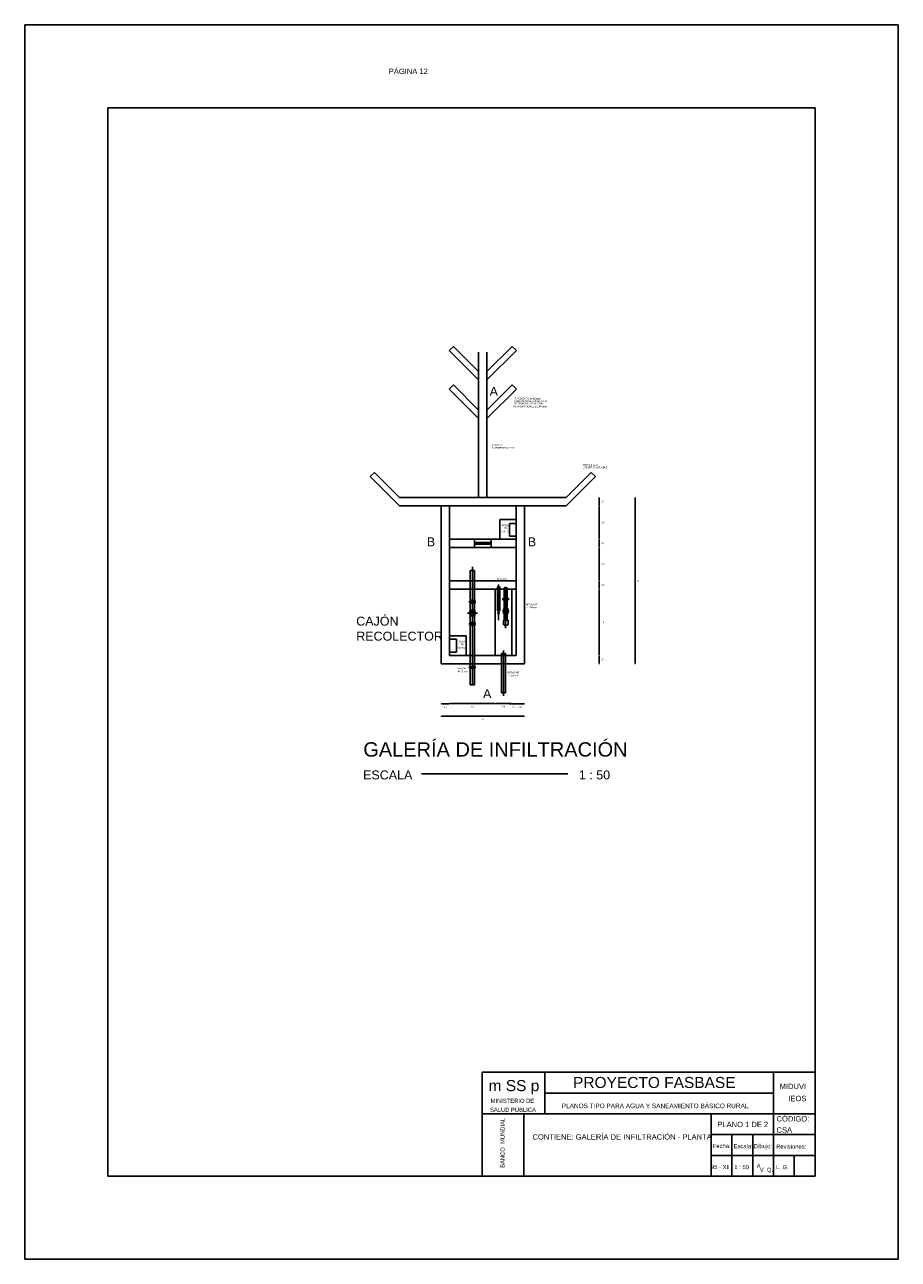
# Model space of a CAD drawing. Header units: metres. Extents: x 2029 to 4131, y 3282 to 4383.
# Tile 14 of 26: x 2314 to 2335, y 4353 to 4383. Entities that reach past the tile are written whole.
import ezdxf
from ezdxf.enums import TextEntityAlignment as Align

# ---------------------------------------------------------------- set-up
doc = ezdxf.new("R2010")
doc.units = ezdxf.units.M
doc.linetypes.add('ACAD_ISO02W100', pattern=[15, 12, -3])
doc.layers.add('Dibujo', color=7, linetype='Continuous')
doc.styles.add('Annotative', font='arial.ttf')
doc.styles.get("Standard").update_dxf_attribs({"font": 'arial.ttf'})
doc.dimstyles.new('Vero', dxfattribs={"dimtxt": 0.04, "dimasz": 0.03, "dimexe": 1.25, "dimexo": 0.625, "dimgap": 0.05, "dimtad": 2, "dimtih": 1, "dimtoh": 1, "dimtxsty": 'Standard', "dimblk": 'DOT', "dimcen": 0, "dimse1": 1, "dimse2": 1, "dimadec": 0, "dimazin": 0, "dimtfac": 1, "dimtix": 1, "dimtmove": 0, "dimatfit": 2, "dimfxl": 1, "dimarcsym": 2})

# ---------------------------------------------------------------- blocks, each defined once
blk = doc.blocks.new('_Dot')
at = {"color": 0, "linetype": 'ByBlock', "lineweight": -2}
blk.add_line((-0.5, 0), (-1, 0), dxfattribs=at)
at = {"color": 0, "linetype": 'ByBlock', "const_width": 0.5}
blk.add_lwpolyline([(-0.25, 0, 1), (0.25, 0, 1)], format="xyb", close=True, dxfattribs=at)
blk = doc.blocks.new('*D36')
at = {"layer": 'Defpoints', "color": 0, "linetype": 'ACAD_ISO02W100', "transparency": 16777216}
for p in [(2323.764, 4367.238), (2325.764, 4367.238), (2325.764, 4366.33)]:
    blk.add_point(p, dxfattribs=at)
at = {"layer": 'Dibujo', "color": 0, "linetype": 'ACAD_ISO02W100', "lineweight": -2, "transparency": 16777216}
blk.add_line((2323.794, 4366.33), (2325.734, 4366.33), dxfattribs=at)
at = {"layer": 'Dibujo', "color": 0, "linetype": 'ACAD_ISO02W100', "lineweight": -2, "transparency": 16777216, "xscale": 0.03, "yscale": 0.03, "zscale": 0.03, "rotation": 180}
blk.add_blockref('_Dot', (2323.764, 4366.33), dxfattribs=at)
at = {"layer": 'Dibujo', "color": 0, "linetype": 'ACAD_ISO02W100', "lineweight": -2, "transparency": 16777216, "xscale": 0.03, "yscale": 0.03, "zscale": 0.03}
blk.add_blockref('_Dot', (2325.764, 4366.33), dxfattribs=at)
at = {"layer": 'Dibujo', "color": 0, "linetype": 'ACAD_ISO02W100', "transparency": 16777216, "insert": (2324.764, 4366.26), "char_height": 0.04, "attachment_point": 5}
blk.add_mtext('2', dxfattribs=at)
blk = doc.blocks.new('*D37')
at = {"layer": 'Defpoints', "color": 0, "linetype": 'ACAD_ISO02W100', "transparency": 16777216}
for p in [(2323.764, 4367.438), (2323.964, 4367.438), (2323.764, 4366.629)]:
    blk.add_point(p, dxfattribs=at)
at = {"layer": 'Dibujo', "color": 0, "linetype": 'ACAD_ISO02W100', "lineweight": -2, "transparency": 16777216}
blk.add_line((2323.934, 4366.629), (2323.794, 4366.629), dxfattribs=at)
at = {"layer": 'Dibujo', "color": 0, "linetype": 'ACAD_ISO02W100', "lineweight": -2, "transparency": 16777216, "xscale": 0.03, "yscale": 0.03, "zscale": 0.03, "rotation": 180}
blk.add_blockref('_Dot', (2323.764, 4366.629), dxfattribs=at)
at = {"layer": 'Dibujo', "color": 0, "linetype": 'ACAD_ISO02W100', "lineweight": -2, "transparency": 16777216, "xscale": 0.03, "yscale": 0.03, "zscale": 0.03}
blk.add_blockref('_Dot', (2323.964, 4366.629), dxfattribs=at)
at = {"layer": 'Dibujo', "color": 0, "linetype": 'ACAD_ISO02W100', "transparency": 16777216, "insert": (2323.864, 4366.555), "char_height": 0.04, "attachment_point": 5}
blk.add_mtext('0,2', dxfattribs=at)
blk = doc.blocks.new('*D38')
at = {"layer": 'Defpoints', "color": 0, "linetype": 'ACAD_ISO02W100', "transparency": 16777216}
for p in [(2325.564, 4367.438), (2325.764, 4367.438), (2325.764, 4366.629)]:
    blk.add_point(p, dxfattribs=at)
at = {"layer": 'Dibujo', "color": 0, "linetype": 'ACAD_ISO02W100', "lineweight": -2, "transparency": 16777216}
blk.add_line((2325.594, 4366.629), (2325.734, 4366.629), dxfattribs=at)
at = {"layer": 'Dibujo', "color": 0, "linetype": 'ACAD_ISO02W100', "lineweight": -2, "transparency": 16777216, "xscale": 0.03, "yscale": 0.03, "zscale": 0.03, "rotation": 180}
blk.add_blockref('_Dot', (2325.564, 4366.629), dxfattribs=at)
at = {"layer": 'Dibujo', "color": 0, "linetype": 'ACAD_ISO02W100', "lineweight": -2, "transparency": 16777216, "xscale": 0.03, "yscale": 0.03, "zscale": 0.03}
blk.add_blockref('_Dot', (2325.764, 4366.629), dxfattribs=at)
at = {"layer": 'Dibujo', "color": 0, "linetype": 'ACAD_ISO02W100', "transparency": 16777216, "insert": (2325.664, 4366.555), "char_height": 0.04, "attachment_point": 5}
blk.add_mtext('0,2', dxfattribs=at)
blk = doc.blocks.new('*D39')
at = {"layer": 'Defpoints', "color": 0, "linetype": 'ACAD_ISO02W100', "transparency": 16777216}
for p in [(2325.764, 4371.588), (2327.561, 4371.588), (2325.764, 4371.388)]:
    blk.add_point(p, dxfattribs=at)
at = {"layer": 'Dibujo', "color": 0, "linetype": 'ACAD_ISO02W100', "lineweight": -2, "transparency": 16777216}
blk.add_line((2327.561, 4371.418), (2327.561, 4371.558), dxfattribs=at)
at = {"layer": 'Dibujo', "color": 0, "linetype": 'ACAD_ISO02W100', "lineweight": -2, "transparency": 16777216, "xscale": 0.03, "yscale": 0.03, "zscale": 0.03}
for p, rotation in [((2327.561, 4371.588), 90), ((2327.561, 4371.388), 270)]:
    blk.add_blockref('_Dot', p, dxfattribs=dict(at, rotation=rotation))
at = {"layer": 'Dibujo', "color": 0, "linetype": 'ACAD_ISO02W100', "transparency": 16777216, "insert": (2327.647, 4371.488), "char_height": 0.04, "attachment_point": 5}
blk.add_mtext('0,2', dxfattribs=at)
blk = doc.blocks.new('*D40')
at = {"layer": 'Defpoints', "color": 0, "linetype": 'ACAD_ISO02W100', "transparency": 16777216}
for p in [(2325.564, 4371.388), (2327.561, 4371.388), (2325.564, 4370.588)]:
    blk.add_point(p, dxfattribs=at)
at = {"layer": 'Dibujo', "color": 0, "linetype": 'ACAD_ISO02W100', "lineweight": -2, "transparency": 16777216}
blk.add_line((2327.561, 4370.618), (2327.561, 4371.358), dxfattribs=at)
at = {"layer": 'Dibujo', "color": 0, "linetype": 'ACAD_ISO02W100', "lineweight": -2, "transparency": 16777216, "xscale": 0.03, "yscale": 0.03, "zscale": 0.03}
for p, rotation in [((2327.561, 4371.388), 90), ((2327.561, 4370.588), 270)]:
    blk.add_blockref('_Dot', p, dxfattribs=dict(at, rotation=rotation))
at = {"layer": 'Dibujo', "color": 0, "linetype": 'ACAD_ISO02W100', "transparency": 16777216, "insert": (2327.647, 4370.988), "char_height": 0.04, "attachment_point": 5}
blk.add_mtext('0,8', dxfattribs=at)
blk = doc.blocks.new('*D41')
at = {"layer": 'Defpoints', "color": 0, "linetype": 'ACAD_ISO02W100', "transparency": 16777216}
for p in [(2325.564, 4370.588), (2325.564, 4370.388), (2327.561, 4370.588)]:
    blk.add_point(p, dxfattribs=at)
at = {"layer": 'Dibujo', "color": 0, "linetype": 'ACAD_ISO02W100', "lineweight": -2, "transparency": 16777216}
blk.add_line((2327.561, 4370.418), (2327.561, 4370.558), dxfattribs=at)
at = {"layer": 'Dibujo', "color": 0, "linetype": 'ACAD_ISO02W100', "lineweight": -2, "transparency": 16777216, "xscale": 0.03, "yscale": 0.03, "zscale": 0.03}
for p, rotation in [((2327.561, 4370.588), 90), ((2327.561, 4370.388), 270)]:
    blk.add_blockref('_Dot', p, dxfattribs=dict(at, rotation=rotation))
at = {"layer": 'Dibujo', "color": 0, "linetype": 'ACAD_ISO02W100', "transparency": 16777216, "insert": (2327.647, 4370.488), "char_height": 0.04, "attachment_point": 5}
blk.add_mtext('0,2', dxfattribs=at)
blk = doc.blocks.new('*D42')
at = {"layer": 'Defpoints', "color": 0, "linetype": 'ACAD_ISO02W100', "transparency": 16777216}
for p in [(2325.564, 4370.388), (2327.561, 4370.388), (2325.564, 4369.588)]:
    blk.add_point(p, dxfattribs=at)
at = {"layer": 'Dibujo', "color": 0, "linetype": 'ACAD_ISO02W100', "lineweight": -2, "transparency": 16777216}
blk.add_line((2327.561, 4369.618), (2327.561, 4370.358), dxfattribs=at)
at = {"layer": 'Dibujo', "color": 0, "linetype": 'ACAD_ISO02W100', "lineweight": -2, "transparency": 16777216, "xscale": 0.03, "yscale": 0.03, "zscale": 0.03}
for p, rotation in [((2327.561, 4370.388), 90), ((2327.561, 4369.588), 270)]:
    blk.add_blockref('_Dot', p, dxfattribs=dict(at, rotation=rotation))
at = {"layer": 'Dibujo', "color": 0, "linetype": 'ACAD_ISO02W100', "transparency": 16777216, "insert": (2327.647, 4369.988), "char_height": 0.04, "attachment_point": 5}
blk.add_mtext('0,8', dxfattribs=at)
blk = doc.blocks.new('*D43')
at = {"layer": 'Defpoints', "color": 0, "linetype": 'ACAD_ISO02W100', "transparency": 16777216}
for p in [(2325.564, 4369.588), (2327.561, 4369.588), (2325.564, 4369.388)]:
    blk.add_point(p, dxfattribs=at)
at = {"layer": 'Dibujo', "color": 0, "linetype": 'ACAD_ISO02W100', "lineweight": -2, "transparency": 16777216}
blk.add_line((2327.561, 4369.418), (2327.561, 4369.558), dxfattribs=at)
at = {"layer": 'Dibujo', "color": 0, "linetype": 'ACAD_ISO02W100', "lineweight": -2, "transparency": 16777216, "xscale": 0.03, "yscale": 0.03, "zscale": 0.03}
for p, rotation in [((2327.561, 4369.588), 90), ((2327.561, 4369.388), 270)]:
    blk.add_blockref('_Dot', p, dxfattribs=dict(at, rotation=rotation))
at = {"layer": 'Dibujo', "color": 0, "linetype": 'ACAD_ISO02W100', "transparency": 16777216, "insert": (2327.647, 4369.488), "char_height": 0.04, "attachment_point": 5}
blk.add_mtext('0,2', dxfattribs=at)
blk = doc.blocks.new('*D44')
at = {"layer": 'Defpoints', "color": 0, "linetype": 'ACAD_ISO02W100', "transparency": 16777216}
for p in [(2325.564, 4369.388), (2327.561, 4369.388), (2325.564, 4367.788)]:
    blk.add_point(p, dxfattribs=at)
at = {"layer": 'Dibujo', "color": 0, "linetype": 'ACAD_ISO02W100', "lineweight": -2, "transparency": 16777216}
blk.add_line((2327.561, 4367.818), (2327.561, 4369.358), dxfattribs=at)
at = {"layer": 'Dibujo', "color": 0, "linetype": 'ACAD_ISO02W100', "lineweight": -2, "transparency": 16777216, "xscale": 0.03, "yscale": 0.03, "zscale": 0.03}
for p, rotation in [((2327.561, 4369.388), 90), ((2327.561, 4367.788), 270)]:
    blk.add_blockref('_Dot', p, dxfattribs=dict(at, rotation=rotation))
at = {"layer": 'Dibujo', "color": 0, "linetype": 'ACAD_ISO02W100', "transparency": 16777216, "insert": (2327.645, 4368.588), "char_height": 0.04, "attachment_point": 5}
blk.add_mtext('1,6', dxfattribs=at)
blk = doc.blocks.new('*D45')
at = {"layer": 'Defpoints', "color": 0, "linetype": 'ACAD_ISO02W100', "transparency": 16777216}
for p in [(2325.564, 4367.788), (2325.564, 4367.588), (2327.561, 4367.588)]:
    blk.add_point(p, dxfattribs=at)
at = {"layer": 'Dibujo', "color": 0, "linetype": 'ACAD_ISO02W100', "lineweight": -2, "transparency": 16777216}
blk.add_line((2327.561, 4367.758), (2327.561, 4367.618), dxfattribs=at)
at = {"layer": 'Dibujo', "color": 0, "linetype": 'ACAD_ISO02W100', "lineweight": -2, "transparency": 16777216, "xscale": 0.03, "yscale": 0.03, "zscale": 0.03}
for p, rotation in [((2327.561, 4367.788), 90), ((2327.561, 4367.588), 270)]:
    blk.add_blockref('_Dot', p, dxfattribs=dict(at, rotation=rotation))
at = {"layer": 'Dibujo', "color": 0, "linetype": 'ACAD_ISO02W100', "transparency": 16777216, "insert": (2327.647, 4367.688), "char_height": 0.04, "attachment_point": 5}
blk.add_mtext('0,2', dxfattribs=at)
blk = doc.blocks.new('*D46')
at = {"layer": 'Defpoints', "color": 0, "linetype": 'ACAD_ISO02W100', "transparency": 16777216}
for p in [(2325.764, 4371.588), (2325.764, 4367.588), (2328.428, 4367.588)]:
    blk.add_point(p, dxfattribs=at)
at = {"layer": 'Dibujo', "color": 0, "linetype": 'ACAD_ISO02W100', "lineweight": -2, "transparency": 16777216}
blk.add_line((2328.428, 4371.558), (2328.428, 4367.618), dxfattribs=at)
at = {"layer": 'Dibujo', "color": 0, "linetype": 'ACAD_ISO02W100', "lineweight": -2, "transparency": 16777216, "xscale": 0.03, "yscale": 0.03, "zscale": 0.03}
for p, rotation in [((2328.428, 4371.588), 90), ((2328.428, 4367.588), 270)]:
    blk.add_blockref('_Dot', p, dxfattribs=dict(at, rotation=rotation))
at = {"layer": 'Dibujo', "color": 0, "linetype": 'ACAD_ISO02W100', "transparency": 16777216, "insert": (2328.492, 4369.588), "char_height": 0.04, "attachment_point": 5}
blk.add_mtext('4', dxfattribs=at)
blk = doc.blocks.new('*D47')
at = {"layer": 'Defpoints', "color": 0, "linetype": 'ACAD_ISO02W100', "transparency": 16777216}
for p in [(2325.464, 4367.788), (2325.564, 4367.788), (2325.564, 4366.629)]:
    blk.add_point(p, dxfattribs=at)
at = {"layer": 'Dibujo', "color": 0, "linetype": 'ACAD_ISO02W100', "lineweight": -2, "transparency": 16777216}
for p, q in [((2325.434, 4366.629), (2325.404, 4366.629)), ((2325.464, 4366.629), (2325.564, 4366.629)), ((2325.594, 4366.629), (2325.624, 4366.629))]:
    blk.add_line(p, q, dxfattribs=at)
at = {"layer": 'Dibujo', "color": 0, "linetype": 'ACAD_ISO02W100', "lineweight": -2, "transparency": 16777216, "xscale": 0.03, "yscale": 0.03, "zscale": 0.03}
blk.add_blockref('_Dot', (2325.464, 4366.629), dxfattribs=at)
at = {"layer": 'Dibujo', "color": 0, "linetype": 'ACAD_ISO02W100', "lineweight": -2, "transparency": 16777216, "xscale": 0.03, "yscale": 0.03, "zscale": 0.03, "rotation": 180}
blk.add_blockref('_Dot', (2325.564, 4366.629), dxfattribs=at)
at = {"layer": 'Dibujo', "color": 0, "linetype": 'ACAD_ISO02W100', "transparency": 16777216, "insert": (2325.514, 4366.555), "char_height": 0.04, "attachment_point": 5}
blk.add_mtext('0,1', dxfattribs=at)
blk = doc.blocks.new('*D48')
at = {"layer": 'Defpoints', "color": 0, "linetype": 'ACAD_ISO02W100', "transparency": 16777216}
for p in [(2325.064, 4367.788), (2325.464, 4367.788), (2325.064, 4366.632)]:
    blk.add_point(p, dxfattribs=at)
at = {"layer": 'Dibujo', "color": 0, "linetype": 'ACAD_ISO02W100', "lineweight": -2, "transparency": 16777216}
blk.add_line((2325.434, 4366.632), (2325.094, 4366.632), dxfattribs=at)
at = {"layer": 'Dibujo', "color": 0, "linetype": 'ACAD_ISO02W100', "lineweight": -2, "transparency": 16777216, "xscale": 0.03, "yscale": 0.03, "zscale": 0.03, "rotation": 180}
blk.add_blockref('_Dot', (2325.064, 4366.632), dxfattribs=at)
at = {"layer": 'Dibujo', "color": 0, "linetype": 'ACAD_ISO02W100', "lineweight": -2, "transparency": 16777216, "xscale": 0.03, "yscale": 0.03, "zscale": 0.03}
blk.add_blockref('_Dot', (2325.464, 4366.632), dxfattribs=at)
at = {"layer": 'Dibujo', "color": 0, "linetype": 'ACAD_ISO02W100', "transparency": 16777216, "insert": (2325.264, 4366.558), "char_height": 0.04, "attachment_point": 5}
blk.add_mtext('0,4', dxfattribs=at)
blk = doc.blocks.new('*D49')
at = {"layer": 'Defpoints', "color": 0, "linetype": 'ACAD_ISO02W100', "transparency": 16777216}
for p in [(2323.964, 4367.788), (2325.064, 4367.788), (2325.064, 4366.632)]:
    blk.add_point(p, dxfattribs=at)
at = {"layer": 'Dibujo', "color": 0, "linetype": 'ACAD_ISO02W100', "lineweight": -2, "transparency": 16777216}
blk.add_line((2323.994, 4366.632), (2325.034, 4366.632), dxfattribs=at)
at = {"layer": 'Dibujo', "color": 0, "linetype": 'ACAD_ISO02W100', "lineweight": -2, "transparency": 16777216, "xscale": 0.03, "yscale": 0.03, "zscale": 0.03, "rotation": 180}
blk.add_blockref('_Dot', (2323.964, 4366.632), dxfattribs=at)
at = {"layer": 'Dibujo', "color": 0, "linetype": 'ACAD_ISO02W100', "lineweight": -2, "transparency": 16777216, "xscale": 0.03, "yscale": 0.03, "zscale": 0.03}
blk.add_blockref('_Dot', (2325.064, 4366.632), dxfattribs=at)
at = {"layer": 'Dibujo', "color": 0, "linetype": 'ACAD_ISO02W100', "transparency": 16777216, "insert": (2324.514, 4366.558), "char_height": 0.04, "attachment_point": 5}
blk.add_mtext('1,1', dxfattribs=at)

msp = doc.modelspace()

# ---------------------------------------------------------------- linework, layer by layer
at = {"layer": 'Dibujo', "color": 0, "linetype": 'ByBlock'}
for p, q in [((2313.752, 4382.965), (2334.752, 4382.965)), ((2313.752, 4353.265), (2313.752, 4382.965)), ((2313.752, 4382.965), (2316.752, 4382.965)), ((2313.752, 4382.965), (2316.252, 4382.965)), ((2334.752, 4382.965), (2334.752, 4353.265)), ((2315.752, 4380.965), (2315.752, 4355.265)), ((2332.752, 4380.965), (2315.752, 4380.965)), ((2332.752, 4380.965), (2332.752, 4355.265)), ((2324.752, 4357.765), (2324.752, 4355.265)), ((2332.752, 4357.765), (2324.752, 4357.765)), ((2326.252, 4357.765), (2326.252, 4356.765)), ((2331.752, 4355.265), (2331.752, 4357.765)), ((2331.752, 4357.265), (2326.252, 4357.265)), ((2332.752, 4356.765), (2324.752, 4356.765)), ((2325.752, 4356.765), (2325.752, 4355.265)), ((2325.752, 4355.265), (2325.752, 4356.765)), ((2330.252, 4355.265), (2330.252, 4356.765)), ((2332.752, 4356.265), (2330.252, 4356.265)), ((2330.752, 4355.265), (2330.752, 4356.265)), ((2331.252, 4355.265), (2331.252, 4356.265)), ((2332.752, 4355.765), (2330.252, 4355.765)), ((2332.252, 4355.265), (2332.252, 4355.765)), ((2332.752, 4355.265), (2315.752, 4355.265)), ((2334.752, 4353.265), (2313.752, 4353.265))]:
    msp.add_line(p, q, dxfattribs=at)
at = {"layer": 'Dibujo', "linetype": 'ACAD_ISO02W100'}
for p, q in [((2323.957, 4375.127), (2324.057, 4375.227)), ((2324.664, 4374.42), (2323.957, 4375.127)), ((2324.664, 4374.62), (2324.057, 4375.227)), ((2324.864, 4374.62), (2325.471, 4375.227)), ((2324.864, 4374.42), (2325.571, 4375.127)), ((2325.571, 4375.127), (2325.471, 4375.227)), ((2324.664, 4371.588), (2324.664, 4375.088)), ((2324.864, 4371.588), (2324.864, 4375.088)), ((2323.957, 4374.2), (2324.057, 4374.3)), ((2324.664, 4373.693), (2324.057, 4374.3)), ((2324.864, 4373.693), (2325.471, 4374.3)), ((2325.571, 4374.2), (2325.471, 4374.3)), ((2324.664, 4373.493), (2323.957, 4374.2)), ((2324.864, 4373.493), (2325.571, 4374.2)), ((2322.057, 4372.095), (2322.157, 4372.195)), ((2322.764, 4371.588), (2322.157, 4372.195)), ((2326.764, 4371.588), (2327.371, 4372.195)), ((2327.471, 4372.095), (2327.371, 4372.195)), ((2322.764, 4371.388), (2322.057, 4372.095)), ((2326.764, 4371.388), (2327.471, 4372.095)), ((2326.764, 4371.588), (2322.764, 4371.588)), ((2326.764, 4371.388), (2322.764, 4371.388)), ((2323.764, 4371.388), (2323.764, 4367.588)), ((2323.964, 4371.388), (2323.964, 4367.788)), ((2325.564, 4367.788), (2325.564, 4371.388)), ((2325.764, 4367.588), (2325.764, 4371.388)), ((2325.564, 4370.969), (2325.405, 4370.969)), ((2325.405, 4370.969), (2325.405, 4370.659)), ((2325.564, 4371.105), (2325.564, 4371.105)), ((2325.405, 4370.659), (2325.564, 4370.659)), ((2323.964, 4370.588), (2325.564, 4370.588)), ((2323.964, 4370.388), (2325.564, 4370.388)), ((2324.564, 4370.588), (2324.564, 4370.388)), ((2324.564, 4370.508), (2324.964, 4370.508)), ((2324.564, 4370.468), (2324.964, 4370.468)), ((2324.964, 4370.388), (2324.964, 4370.588)), ((2324.564, 4369.834), (2324.464, 4369.834)), ((2324.464, 4369.118), (2324.464, 4369.834)), ((2324.514, 4369.118), (2324.514, 4369.923)), ((2324.564, 4369.118), (2324.564, 4369.834)), ((2323.964, 4369.588), (2325.564, 4369.588)), ((2325.144, 4368.866), (2325.144, 4369.498)), ((2323.964, 4369.388), (2325.564, 4369.388)), ((2325.064, 4367.788), (2325.064, 4369.388)), ((2325.114, 4368.866), (2325.114, 4369.441)), ((2325.114, 4369.441), (2325.174, 4369.441)), ((2325.114, 4368.866), (2325.114, 4369.388)), ((2325.174, 4368.866), (2325.174, 4369.441)), ((2325.258, 4369.18), (2325.369, 4369.18)), ((2325.258, 4369.18), (2325.258, 4369.16)), ((2325.258, 4369.18), (2325.369, 4369.18)), ((2325.258, 4369.18), (2325.258, 4369.16)), ((2325.258, 4369.18), (2325.369, 4369.18)), ((2325.258, 4369.18), (2325.258, 4369.16)), ((2325.258, 4369.18), (2325.369, 4369.18)), ((2325.258, 4369.18), (2325.258, 4369.16)), ((2325.258, 4369.18), (2325.369, 4369.18)), ((2325.258, 4369.18), (2325.258, 4369.16)), ((2325.258, 4369.18), (2325.369, 4369.18)), ((2325.258, 4369.18), (2325.258, 4369.16)), ((2325.274, 4369.18), (2325.274, 4369.415)), ((2325.274, 4369.415), (2325.353, 4369.415)), ((2325.313, 4369.16), (2325.313, 4369.441)), ((2325.353, 4369.18), (2325.353, 4369.415)), ((2325.353, 4369.18), (2325.353, 4369.388)), ((2325.353, 4369.18), (2325.353, 4369.388)), ((2325.369, 4369.18), (2325.369, 4369.16)), ((2325.369, 4369.18), (2325.369, 4369.16)), ((2325.369, 4369.18), (2325.369, 4369.16)), ((2325.369, 4369.18), (2325.369, 4369.16)), ((2325.369, 4369.18), (2325.369, 4369.16)), ((2325.369, 4369.18), (2325.369, 4369.16)), ((2325.464, 4367.788), (2325.464, 4369.388)), ((2325.564, 4367.788), (2325.564, 4369.388)), ((2325.564, 4367.788), (2325.564, 4369.388)), ((2324.444, 4369.098), (2324.444, 4369.068)), ((2324.444, 4369.098), (2324.444, 4369.068)), ((2324.444, 4369.098), (2324.584, 4369.098)), ((2324.444, 4369.068), (2324.584, 4369.068)), ((2324.459, 4369.118), (2324.57, 4369.118)), ((2324.459, 4369.118), (2324.459, 4369.098)), ((2324.459, 4369.118), (2324.57, 4369.118)), ((2324.459, 4369.118), (2324.459, 4369.098)), ((2324.459, 4369.118), (2324.57, 4369.118)), ((2324.459, 4369.118), (2324.459, 4369.098)), ((2324.459, 4369.118), (2324.57, 4369.118)), ((2324.459, 4369.118), (2324.459, 4369.098)), ((2324.459, 4369.118), (2324.57, 4369.118)), ((2324.459, 4369.118), (2324.459, 4369.098)), ((2324.459, 4369.118), (2324.57, 4369.118)), ((2324.459, 4369.118), (2324.459, 4369.098)), ((2324.459, 4369.068), (2324.459, 4369.058)), ((2324.459, 4369.068), (2324.459, 4369.048)), ((2324.459, 4369.068), (2324.459, 4369.048)), ((2324.459, 4369.068), (2324.459, 4369.048)), ((2324.459, 4369.068), (2324.459, 4369.048)), ((2324.459, 4369.068), (2324.459, 4369.048)), ((2324.459, 4369.048), (2324.57, 4369.048)), ((2324.459, 4369.048), (2324.57, 4369.048)), ((2324.459, 4369.048), (2324.57, 4369.048)), ((2324.459, 4369.048), (2324.57, 4369.048)), ((2324.459, 4369.048), (2324.57, 4369.048)), ((2324.459, 4369.048), (2324.57, 4369.048)), ((2324.459, 4368.878), (2324.57, 4368.878)), ((2324.459, 4368.878), (2324.57, 4368.878)), ((2324.459, 4368.878), (2324.459, 4368.869)), ((2324.464, 4368.878), (2324.464, 4369.048)), ((2324.514, 4368.878), (2324.514, 4369.048)), ((2324.564, 4368.878), (2324.564, 4369.048)), ((2324.57, 4369.118), (2324.57, 4369.098)), ((2324.57, 4369.118), (2324.57, 4369.098)), ((2324.57, 4369.118), (2324.57, 4369.098)), ((2324.57, 4369.118), (2324.57, 4369.098)), ((2324.57, 4369.118), (2324.57, 4369.098)), ((2324.57, 4369.118), (2324.57, 4369.098)), ((2324.57, 4369.068), (2324.57, 4369.048)), ((2324.57, 4369.068), (2324.57, 4369.048)), ((2324.57, 4369.068), (2324.57, 4369.048)), ((2324.57, 4369.068), (2324.57, 4369.048)), ((2324.57, 4369.068), (2324.57, 4369.048)), ((2324.57, 4369.068), (2324.57, 4369.048)), ((2324.57, 4368.878), (2324.57, 4368.869)), ((2324.584, 4369.098), (2324.584, 4369.068)), ((2324.584, 4369.098), (2324.584, 4369.068)), ((2325.243, 4369.16), (2325.243, 4369.13)), ((2325.243, 4369.16), (2325.243, 4369.13)), ((2325.243, 4369.16), (2325.383, 4369.16)), ((2325.243, 4369.13), (2325.383, 4369.13)), ((2325.258, 4369.13), (2325.258, 4369.11)), ((2325.258, 4369.13), (2325.258, 4369.11)), ((2325.258, 4369.13), (2325.258, 4369.11)), ((2325.258, 4369.13), (2325.258, 4369.11)), ((2325.258, 4369.13), (2325.258, 4369.11)), ((2325.258, 4369.13), (2325.258, 4369.11)), ((2325.258, 4369.11), (2325.369, 4369.11)), ((2325.258, 4369.11), (2325.369, 4369.11)), ((2325.258, 4369.11), (2325.369, 4369.11)), ((2325.258, 4369.11), (2325.369, 4369.11)), ((2325.258, 4369.11), (2325.369, 4369.11)), ((2325.258, 4369.11), (2325.369, 4369.11)), ((2325.259, 4368.912), (2325.37, 4368.912)), ((2325.259, 4368.912), (2325.37, 4368.912)), ((2325.259, 4368.912), (2325.259, 4368.903)), ((2325.259, 4368.903), (2325.37, 4368.903)), ((2325.259, 4368.903), (2325.37, 4368.903)), ((2325.274, 4368.912), (2325.274, 4369.11)), ((2325.313, 4368.855), (2325.283, 4368.892)), ((2325.313, 4368.451), (2325.313, 4369.13)), ((2325.313, 4368.855), (2325.344, 4368.893)), ((2325.353, 4368.912), (2325.353, 4369.11)), ((2325.353, 4368.912), (2325.353, 4369.11)), ((2325.353, 4368.912), (2325.353, 4369.11)), ((2325.369, 4369.13), (2325.369, 4369.11)), ((2325.369, 4369.13), (2325.369, 4369.11)), ((2325.369, 4369.13), (2325.369, 4369.11)), ((2325.369, 4369.13), (2325.369, 4369.11)), ((2325.369, 4369.13), (2325.369, 4369.11)), ((2325.369, 4369.13), (2325.369, 4369.11)), ((2325.37, 4368.912), (2325.37, 4368.903)), ((2325.383, 4369.16), (2325.383, 4369.13)), ((2325.383, 4369.16), (2325.383, 4369.13)), ((2324.514, 4368.813), (2324.394, 4368.813)), ((2324.459, 4368.869), (2324.57, 4368.869)), ((2324.459, 4368.869), (2324.57, 4368.869)), ((2324.459, 4368.755), (2324.57, 4368.755)), ((2324.459, 4368.755), (2324.57, 4368.755)), ((2324.459, 4368.755), (2324.459, 4368.746)), ((2324.459, 4368.746), (2324.57, 4368.746)), ((2324.459, 4368.746), (2324.57, 4368.746)), ((2324.459, 4368.587), (2324.57, 4368.587)), ((2324.459, 4368.587), (2324.459, 4368.567)), ((2324.459, 4368.587), (2324.57, 4368.587)), ((2324.459, 4368.587), (2324.459, 4368.567)), ((2324.459, 4368.587), (2324.57, 4368.587)), ((2324.459, 4368.587), (2324.459, 4368.567)), ((2324.459, 4368.587), (2324.57, 4368.587)), ((2324.459, 4368.587), (2324.459, 4368.567)), ((2324.459, 4368.587), (2324.57, 4368.587)), ((2324.459, 4368.587), (2324.459, 4368.567)), ((2324.459, 4368.587), (2324.57, 4368.587)), ((2324.459, 4368.587), (2324.459, 4368.567)), ((2324.464, 4368.587), (2324.464, 4368.746)), ((2324.514, 4368.813), (2324.477, 4368.855)), ((2324.514, 4368.813), (2324.477, 4368.77)), ((2324.514, 4368.813), (2324.551, 4368.855)), ((2324.514, 4368.813), (2324.551, 4368.77)), ((2324.514, 4368.813), (2324.634, 4368.813)), ((2324.514, 4368.755), (2324.514, 4368.756)), ((2324.514, 4368.587), (2324.514, 4368.746)), ((2324.564, 4368.587), (2324.564, 4368.746)), ((2324.57, 4368.755), (2324.57, 4368.746)), ((2324.57, 4368.587), (2324.57, 4368.567)), ((2324.57, 4368.587), (2324.57, 4368.567)), ((2324.57, 4368.587), (2324.57, 4368.567)), ((2324.57, 4368.587), (2324.57, 4368.567)), ((2324.57, 4368.587), (2324.57, 4368.567)), ((2324.57, 4368.587), (2324.57, 4368.567)), ((2325.064, 4367.788), (2325.064, 4368.807)), ((2325.111, 4368.813), (2325.174, 4368.813)), ((2325.174, 4368.866), (2325.114, 4368.866)), ((2325.144, 4368.866), (2325.144, 4368.64)), ((2325.315, 4368.855), (2325.234, 4368.855)), ((2325.259, 4368.807), (2325.37, 4368.807)), ((2325.259, 4368.807), (2325.353, 4368.807)), ((2325.259, 4368.807), (2325.259, 4368.797)), ((2325.259, 4368.797), (2325.37, 4368.797)), ((2325.259, 4368.797), (2325.37, 4368.797)), ((2325.259, 4368.64), (2325.37, 4368.64)), ((2325.259, 4368.64), (2325.259, 4368.539)), ((2325.274, 4368.64), (2325.274, 4368.797)), ((2325.313, 4368.855), (2325.284, 4368.819)), ((2325.313, 4368.855), (2325.344, 4368.817)), ((2325.315, 4368.855), (2325.395, 4368.855)), ((2325.353, 4368.64), (2325.353, 4368.797)), ((2325.353, 4368.64), (2325.353, 4368.797)), ((2325.353, 4368.64), (2325.353, 4368.797)), ((2325.37, 4368.807), (2325.37, 4368.797)), ((2325.37, 4368.64), (2325.37, 4368.539)), ((2324.444, 4368.567), (2324.444, 4368.537)), ((2324.444, 4368.567), (2324.444, 4368.537)), ((2324.444, 4368.567), (2324.584, 4368.567)), ((2324.444, 4368.537), (2324.584, 4368.537)), ((2324.459, 4368.537), (2324.459, 4368.517)), ((2324.459, 4368.537), (2324.459, 4368.517)), ((2324.459, 4368.537), (2324.459, 4368.517)), ((2324.459, 4368.537), (2324.459, 4368.517)), ((2324.459, 4368.537), (2324.459, 4368.517)), ((2324.459, 4368.537), (2324.459, 4368.527)), ((2324.459, 4368.517), (2324.57, 4368.517)), ((2324.459, 4368.517), (2324.57, 4368.517)), ((2324.459, 4368.517), (2324.57, 4368.517)), ((2324.459, 4368.517), (2324.57, 4368.517)), ((2324.459, 4368.517), (2324.57, 4368.517)), ((2324.459, 4368.517), (2324.57, 4368.517)), ((2324.464, 4367.588), (2324.464, 4368.517)), ((2324.514, 4367.588), (2324.514, 4368.517)), ((2324.564, 4367.588), (2324.564, 4368.517)), ((2324.57, 4368.537), (2324.57, 4368.517)), ((2324.57, 4368.537), (2324.57, 4368.517)), ((2324.57, 4368.537), (2324.57, 4368.517)), ((2324.57, 4368.537), (2324.57, 4368.517)), ((2324.57, 4368.537), (2324.57, 4368.517)), ((2324.57, 4368.537), (2324.57, 4368.517)), ((2324.584, 4368.567), (2324.584, 4368.537)), ((2324.584, 4368.567), (2324.584, 4368.537)), ((2323.964, 4368.182), (2324.134, 4368.182)), ((2324.134, 4368.182), (2324.134, 4367.872)), ((2324.134, 4367.872), (2323.964, 4367.872)), ((2323.964, 4367.788), (2325.564, 4367.788)), ((2325.213, 4367.841), (2325.213, 4366.889)), ((2325.213, 4367.841), (2325.313, 4367.841)), ((2325.263, 4367.911), (2325.263, 4366.819)), ((2325.313, 4367.841), (2325.313, 4366.889)), ((2323.764, 4367.588), (2325.764, 4367.588)), ((2324.444, 4367.528), (2324.584, 4367.528)), ((2324.444, 4367.528), (2324.444, 4367.488)), ((2324.444, 4367.488), (2324.584, 4367.488)), ((2324.464, 4367.588), (2324.464, 4367.528)), ((2324.464, 4367.488), (2324.464, 4367.088)), ((2324.514, 4367.588), (2324.514, 4367.528)), ((2324.514, 4367.488), (2324.514, 4367.088)), ((2324.564, 4367.588), (2324.564, 4367.528)), ((2324.564, 4367.488), (2324.564, 4367.088)), ((2324.584, 4367.528), (2324.584, 4367.488)), ((2324.464, 4367.088), (2324.564, 4367.088)), ((2325.213, 4366.889), (2325.313, 4366.889)), ((2323.292, 4364.948), (2326.808, 4364.948))]:
    msp.add_line(p, q, dxfattribs=at)
at = {"layer": 'Dibujo', "color": 0, "linetype": 'ACAD_ISO02W100'}
for p, q in [((2325.564, 4371.066), (2325.176, 4371.066)), ((2325.176, 4371.066), (2325.176, 4370.588)), ((2323.964, 4368.266), (2324.363, 4368.266)), ((2323.975, 4368.266), (2324.363, 4368.266)), ((2324.363, 4368.266), (2324.363, 4367.788)), ((2324.363, 4368.266), (2324.363, 4367.788)), ((2324.363, 4368.266), (2324.363, 4367.788)), ((2324.363, 4368.266), (2324.363, 4367.788))]:
    msp.add_line(p, q, dxfattribs=at)
at = {"layer": 'Dibujo', "linetype": 'ACAD_ISO02W100'}
for centre, radius in [((2325.315, 4368.855), 0.0481), ((2324.514, 4368.813), 0.0566)]:
    msp.add_circle(centre, radius, dxfattribs=at)
for centre, radius, start, end in [((2325.32, 4368.855), 0.0671, 133.864, 226.136), ((2325.311, 4368.855), 0.0636, 310.5185, 49.4815), ((2324.538, 4368.812), 0.0933, 142.1812, 217.8188), ((2324.563, 4368.812), 0.11, 205.2359, 205.9667), ((2324.49, 4368.812), 0.0933, 322.1812, 37.8188), ((2324.465, 4368.812), 0.11, 334.0358, 334.7664), ((2325.315, 4368.594), 0.0777, 224.4245, 315.5755)]:
    msp.add_arc(centre, radius, start, end, dxfattribs=at)

# ---------------------------------------------------------------- texts
for s, height, p in [('A', 0.215, (2324.928, 4374.038)), ('A INSTALARSE CON JUNTAS ', 0.04121, (2325.519, 4373.891)), ('T. CEMENTO Φ 100mm', 0.04121, (2325.525, 4373.949)), ('PERFORACIONES DE Φ 6mm', 0.04121, (2325.503, 4373.762)), ('SEPARADAS O PVC CON ', 0.04121, (2325.509, 4373.83)), ('T. CEMENTO O PVC', 0.04121, (2324.978, 4372.764)), ('Φ 150mm', 0.0412, (2324.98, 4372.838)), ('LONGITUD VARIABLE', 0.04121, (2327.166, 4372.297)), ('MURO A ALA', 0.0412, (2327.17, 4372.357)), ('VISITA', 0.0412, (2325.194, 4370.754)), ('BOCA', 0.0412, (2325.222, 4370.903)), ('DE', 0.0412, (2325.284, 4370.845)), ('B', 0.215, (2323.418, 4370.417)), ('B', 0.215, (2325.846, 4370.417)), ('Desborde', 0.0412, (2325.101, 4369.613)), ('DESAGUE', 0.0412, (2325.797, 4368.994)), ('Φ 100 mm', 0.0412, (2325.804, 4368.924)), ('CAJÓN ', 0.2148, (2321.721, 4368.51)), ('RECOLECTOR', 0.2148, (2321.721, 4368.149)), ('VISITA', 0.0412, (2324.147, 4367.954)), ('BOCA', 0.0412, (2324.175, 4368.103)), ('DE', 0.0412, (2324.237, 4368.045)), ('SALIDA', 0.0412, (2324.157, 4367.457)), ('Φ 60 mm', 0.0412, (2324.164, 4367.387)), ('DESAGUE', 0.0412, (2325.356, 4367.36)), ('Φ 100 mm', 0.0412, (2325.363, 4367.291)), ('A', 0.215, (2324.77, 4366.765)), ('GALERÍA DE INFILTRACIÓN', 0.3439, (2321.891, 4365.359)), ('ESCALA', 0.2148, (2321.886, 4364.81)), ('1 : 50', 0.2148, (2327.074, 4364.81))]:
    msp.add_text(s, height=height, dxfattribs=at).set_placement(p)
at = {"layer": 'Dibujo', "color": 0, "linetype": 'ByBlock'}
for s, height, p in [('PROYECTO FASBASE', 0.26624, (2326.934, 4357.386)), ('m SS p', 0.2662, (2324.904, 4357.311)), ('PLANOS TIPO PARA AGUA Y SANEAMIENTO BÁSICO RURAL', 0.11076, (2326.662, 4356.901))]:
    msp.add_text(s, height=height, dxfattribs=at).set_placement(p)
at = {"layer": 'Dibujo', "color": 0, "linetype": 'ByBlock', "style": 'Annotative'}
for s, p in [('MIDUVI', (2331.9, 4357.36)), ('IEOS', (2332.109, 4357.069)), ('CÓDIGO:', (2331.826, 4356.581)), ('PLANO 1 DE 2', (2330.403, 4356.445)), ('CSA', (2331.825, 4356.311)), ('CONTIENE: GALERÍA DE INFILTRACIÓN - PLANTA', (2325.958, 4356.145))]:
    msp.add_text(s, height=0.13, dxfattribs=at).set_placement(p)
at = {"layer": 'Dibujo', "color": 0, "linetype": 'ByBlock'}
for s, p in [('MINISTERIO DE', (2325.476, 4357.028)), ('SALUD PÚBLICA', (2325.488, 4356.812)), ('Fecha:', (2330.507, 4355.943)), ('Escala:', (2331.023, 4355.938)), ('Dibujo:', (2331.499, 4355.938)), ('Revisiones:', (2332.177, 4355.927)), ('95 - XII', (2330.474, 4355.436)), ('1 : 50', (2330.986, 4355.434)), ('A', (2331.394, 4355.461)), ('L. G. ', (2331.986, 4355.434)), ('V. Q.', (2331.582, 4355.368))]:
    msp.add_text(s, height=0.1, dxfattribs=at).set_placement(p, align=Align.CENTER)
msp.add_text('BANCO  MUNDIAL', height=0.1, rotation=90, dxfattribs=at).set_placement((2325.289, 4356.067), align=Align.CENTER)
at = {"layer": 'Dibujo', "color": 0, "linetype": 'ByBlock', "insert": (2322.504, 4381.909), "char_height": 0.13, "width": 2.90393, "attachment_point": 1}
msp.add_mtext('PÁGINA 12', dxfattribs=at)

# ---------------------------------------------------------------- dimensions: what is measured, and where the dimension line sits
at = {"layer": 'Dibujo', "linetype": 'ACAD_ISO02W100'}
for base, p1, p2, picture, middle in [((2327.561, 4371.588), (2325.764, 4371.388), (2325.764, 4371.588), '*D39', (2327.647, 4371.488)), ((2328.428, 4367.588), (2325.764, 4371.588), (2325.764, 4367.588), '*D46', (2328.492, 4369.588)), ((2327.561, 4371.388), (2325.564, 4370.588), (2325.564, 4371.388), '*D40', (2327.647, 4370.988)), ((2327.561, 4370.588), (2325.564, 4370.388), (2325.564, 4370.588), '*D41', (2327.647, 4370.488)), ((2327.561, 4370.388), (2325.564, 4369.588), (2325.564, 4370.388), '*D42', (2327.647, 4369.988)), ((2327.561, 4369.588), (2325.564, 4369.388), (2325.564, 4369.588), '*D43', (2327.647, 4369.488)), ((2327.561, 4369.388), (2325.564, 4367.788), (2325.564, 4369.388), '*D44', (2327.645, 4368.588)), ((2327.561, 4367.588), (2325.564, 4367.788), (2325.564, 4367.588), '*D45', (2327.647, 4367.688))]:
    dim = msp.add_linear_dim(base=base, p1=p1, p2=p2, angle=90, dimstyle='Vero', dxfattribs=at)
    dim.commit()
    dim.dimension.update_dxf_attribs({"geometry": picture, "text_midpoint": middle})
for base, p1, p2, picture, middle in [((2325.064, 4366.632), (2323.964, 4367.788), (2325.064, 4367.788), '*D49', (2324.514, 4366.558)), ((2325.064, 4366.632), (2325.464, 4367.788), (2325.064, 4367.788), '*D48', (2325.264, 4366.558)), ((2325.564, 4366.629), (2325.464, 4367.788), (2325.564, 4367.788), '*D47', (2325.514, 4366.555)), ((2323.764, 4366.629), (2323.964, 4367.438), (2323.764, 4367.438), '*D37', (2323.864, 4366.555)), ((2325.764, 4366.629), (2325.564, 4367.438), (2325.764, 4367.438), '*D38', (2325.664, 4366.555)), ((2325.764, 4366.33), (2323.764, 4367.238), (2325.764, 4367.238), '*D36', (2324.764, 4366.26))]:
    dim = msp.add_linear_dim(base=base, p1=p1, p2=p2, dimstyle='Vero', dxfattribs=at)
    dim.commit()
    dim.dimension.update_dxf_attribs({"geometry": picture, "text_midpoint": middle})

doc.saveas('drawing.dxf')
